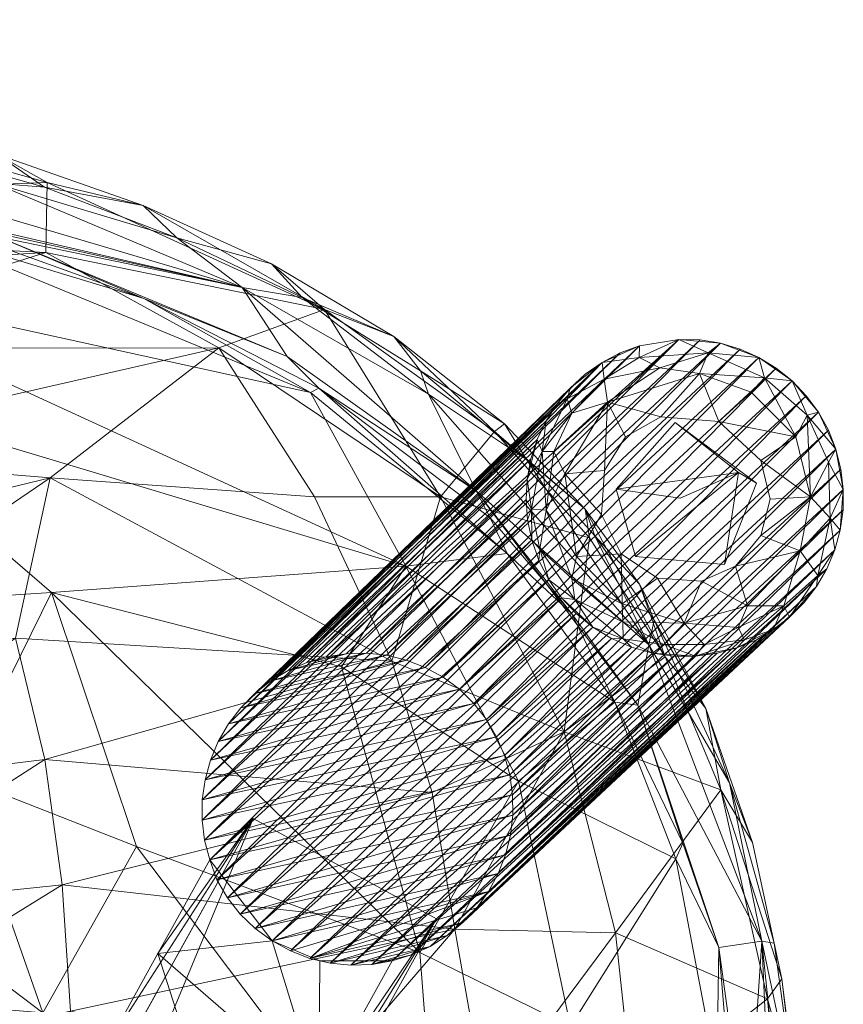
# Model space of a CAD drawing. Header units: inches. Extents: x -435 to -105, y -58 to 70.
# Tile 109 of 256: x -134.51 to -130.63, y -42.55 to -37.91. Entities that reach past the tile are written whole.
import ezdxf

# ---------------------------------------------------------------- set-up
doc = ezdxf.new("R2010")
doc.units = ezdxf.units.IN
doc.header["$LTSCALE"] = 0.285583
doc.header["$MEASUREMENT"] = 0
for name, color, linetype, true_color in [('A-FURN-3-COLLECTION-ALFI-SEAT-FRAME-ALUM', 7, 'Continuous', 0xb7b7b7), ('A-FURN-3-COLLECTION-ALFI-SEAT-LEG-ALUM', 7, 'Continuous', 0xb7b7b7), ('A-FURN-3-COLLECTION-ALFI-SEAT-LEG-GLIDE', 7, 'Continuous', 0x2d2d2d), ('A-FURN-3-COLLECTION-ALFI-SEAT-SEAT', 7, 'Continuous', 0xb7b7b7)]:
    doc.layers.add(name, color=color, linetype=linetype, true_color=true_color)
doc.layers.add('CET Default', color=7, linetype='Continuous')

# ---------------------------------------------------------------- blocks, each defined once
blk = doc.blocks.new('*C2')
at = {"layer": 'A-FURN-3-COLLECTION-ALFI-SEAT-LEG-GLIDE', "linetype": 'Continuous', "lineweight": 0}
mesh = blk.add_polyface(dxfattribs=at)
corners = [(-9.7067, -6.9134, 0.2713), (-9.8707, -6.644, 0.0832), (-9.2494, -6.5515, 0.0593), (-9.5808, -6.5452, 0.3902), (-9.3183, -6.7444, 0.4997), (-9.5878, -6.2542, 0.3126), (6.6406, 7.8472, 0.0726), (6.3394, 7.5507, 0.4171), (6.294, 7.832, 0.1626), (5.9716, 7.726, 0.3465), (6.0335, 8.1287, 0.0946), (6.4625, 8.1965, 0.2207), (-9.6456, 6.2588, 0.0587), (-9.378, 6.3349, 0.5454), (-9.93, 6.5949, 0.3885), (-9.545, 6.9038, 0.2572), (-9.6298, 6.5935, 0.2043), (-9.2288, 6.5439, 0.0765), (6.019, -7.6711, 0.3201), (6.3364, -7.5798, 0.0528), (6.4141, -8.1561, 0.0422), (6.2942, -7.8805, 0.3902), (5.982, -8.0902, 0.2511), (6.3647, -8.24, 0.5397), (6.6495, -7.857, 0.321)]
mesh.append_faces([[corners[k] for k in face] for face in [(0, 1, 2, 0), (1, 3, 2, 1), (4, 0, 2, 4), (4, 2, 5, 4), (2, 3, 1, 2), (5, 2, 1, 5), (6, 7, 8, 6), (8, 7, 9, 8), (8, 9, 10, 8), (8, 10, 6, 8), (10, 11, 6, 10), (6, 11, 7, 6), (12, 13, 14, 12), (12, 14, 15, 12), (12, 15, 16, 12), (16, 15, 17, 16), (17, 15, 13, 17), (16, 17, 12, 16), (17, 13, 12, 17), (18, 19, 20, 18), (19, 21, 20, 19), (18, 20, 22, 18), (23, 22, 20, 23), (23, 20, 24, 23), (20, 21, 19, 20), (24, 20, 19, 24)]])
blk = doc.blocks.new('*C5')
at = {"layer": 'A-FURN-3-COLLECTION-ALFI-SEAT-LEG-ALUM', "linetype": 'Continuous', "lineweight": 0}
mesh = blk.add_polyface(dxfattribs=at)
corners = [(4.5908, 5.667, 17.8076), (6.1901, 7.1638, 0.3545), (4.6832, 5.6429, 17.8059), (6.2872, 7.1562, 0.3555), (4.778, 5.6312, 17.8039), (6.3827, 7.1616, 0.3547), (4.8736, 5.6319, 17.8013), (6.4782, 7.179, 0.3555), (4.9681, 5.6451, 17.7981), (6.5694, 7.2086, 0.3549), (5.0602, 5.6704, 17.794), (6.6571, 7.25, 0.3552), (5.1482, 5.7073, 17.789), (6.7382, 7.302, 0.3555), (5.2307, 5.7551, 17.7831), (6.8119, 7.364, 0.3555), (5.3064, 5.813, 17.7763), (6.8771, 7.4351, 0.3555), (5.3741, 5.88, 17.7688), (6.9323, 7.5137, 0.3552), (5.4328, 5.955, 17.7608), (4.2086, 5.9604, 17.8149), (5.7504, 7.3916, 0.3555), (4.2668, 5.8814, 17.813), (5.8254, 7.3221, 0.3555), (4.3352, 5.8109, 17.8112), (5.9092, 7.2634, 0.3555), (4.4124, 5.7504, 17.8097), (6.0003, 7.2169, 0.3544), (4.497, 5.7008, 17.8085), (6.0967, 7.1829, 0.3555), (-4.0653, -5.0982, 17.5489), (-4.0966, -5.013, 17.5326), (-4.1387, -4.9326, 17.5173), (4.1615, 6.0465, 17.8171), (4.3648, 6.9238, 17.8155), (4.1264, 6.1382, 17.8194), (5.0822, 7.0546, 17.7469), (5.2521, 6.9693, 17.7315), (5.3271, 6.9105, 17.7255), (5.3938, 6.8422, 17.721), (5.4507, 6.7655, 17.7181), (5.4968, 6.6818, 17.7169), (5.5314, 6.5927, 17.7177), (5.5538, 6.4999, 17.7202), (5.5637, 6.4049, 17.7244), (5.4816, 6.0367, 17.7526), (5.5612, 6.3096, 17.73), (5.5197, 6.124, 17.7445), (5.5464, 6.2154, 17.7369)]
mesh.append_faces([[corners[k] for k in face] for face in [(0, 1, 2, 0), (2, 3, 4, 2), (4, 5, 6, 4), (6, 7, 8, 6), (8, 9, 10, 8), (10, 11, 12, 10), (12, 13, 14, 12), (14, 15, 16, 14), (16, 17, 18, 16), (18, 19, 20, 18), (21, 22, 23, 21), (23, 24, 25, 23), (25, 26, 27, 25), (27, 28, 29, 27), (29, 30, 0, 29), (31, 32, 33, 31), (34, 35, 36, 34), (0, 2, 37, 0), (4, 6, 38, 4), (39, 6, 8, 39), (8, 10, 40, 8), (8, 40, 39, 8), (41, 10, 12, 41), (12, 14, 42, 12), (12, 42, 41, 12), (43, 14, 16, 43), (16, 18, 44, 16), (16, 44, 43, 16), (18, 20, 45, 18), (18, 45, 44, 18), (20, 46, 47, 20), (20, 47, 45, 20), (46, 48, 49, 46), (46, 49, 47, 46)]])
mesh = blk.add_polyface(dxfattribs=at)
corners = [(4.1147, -6.5257, 17.829), (5.5889, -8.1475, 0.3555), (4.1432, -6.6169, 17.8288), (5.6268, -8.2402, 0.3555), (4.1833, -6.7036, 17.8274), (5.6747, -8.3194, 0.3553), (4.2343, -6.7844, 17.8248), (5.7337, -8.396, 0.3552), (4.2951, -6.858, 17.8208), (4.2668, -5.8807, 17.813), (5.6859, -7.4702, 0.3543), (4.2086, -5.9597, 17.8149), (5.6323, -7.5573, 0.3555), (4.1615, -6.0459, 17.8171), (5.5913, -7.651, 0.3555), (4.1264, -6.1375, 17.8194), (5.5636, -7.7502, 0.3548), (4.1039, -6.2331, 17.8218), (5.5495, -7.8508, 0.3555), (4.0944, -6.3308, 17.8242), (5.5495, -7.9535, 0.355), (4.098, -6.429, 17.8266), (5.5632, -8.0544, 0.3555), (4.3648, -6.9231, 17.8155), (4.4421, -6.9789, 17.8089), (4.5258, -7.0244, 17.8014), (4.6145, -7.059, 17.7929), (4.3352, -5.8103, 17.8112), (4.7068, -7.0821, 17.7839), (4.4124, -5.7497, 17.8097), (4.8012, -7.0932, 17.7746), (4.497, -5.7001, 17.8085), (4.5908, -5.6663, 17.8076), (4.8963, -7.0923, 17.7651), (-4.0409, -5.3679, 17.6004), (-4.0372, -5.2772, 17.5831), (-4.252, -4.7913, 17.4903), (-4.0454, -5.1868, 17.5658), (-4.1908, -4.8583, 17.5031), (-4.0653, -5.0982, 17.5489), (-4.1387, -4.9326, 17.5173)]
mesh.append_faces([[corners[k] for k in face] for face in [(0, 1, 2, 0), (2, 3, 4, 2), (4, 5, 6, 4), (6, 7, 8, 6), (9, 10, 11, 9), (11, 12, 13, 11), (13, 14, 15, 13), (15, 16, 17, 15), (17, 18, 19, 17), (19, 20, 21, 19), (21, 22, 0, 21), (21, 0, 2, 21), (21, 2, 4, 21), (19, 21, 4, 19), (19, 4, 6, 19), (17, 19, 6, 17), (17, 6, 8, 17), (15, 17, 8, 15), (15, 8, 23, 15), (15, 23, 24, 15), (15, 24, 13, 15), (11, 13, 24, 11), (11, 24, 25, 11), (9, 11, 25, 9), (9, 25, 26, 9), (27, 9, 26, 27), (27, 26, 28, 27), (29, 27, 28, 29), (29, 28, 30, 29), (31, 29, 30, 31), (32, 31, 33, 32)]])
mesh.append_faces([[corners[k] for k in face] for face in [(34, 35, 36, 34), (35, 37, 38, 35)]], dxfattribs={"vtx1": -1, "vtx2": -1})
mesh.append_faces([[corners[k] for k in face] for face in [(37, 39, 40, 37)]], dxfattribs={"vtx2": -1})
mesh = blk.add_polyface(dxfattribs=at)
corners = [(4.1147, -6.5257, 17.829), (5.5632, -8.0544, 0.3555), (5.5889, -8.1475, 0.3555), (4.1432, -6.6169, 17.8288), (5.6268, -8.2402, 0.3555), (4.1833, -6.7036, 17.8274), (5.6747, -8.3194, 0.3553), (4.2343, -6.7844, 17.8248), (5.7337, -8.396, 0.3552), (4.2951, -6.858, 17.8208), (5.8016, -8.464, 0.3555), (4.3648, -6.9231, 17.8155), (5.878, -8.5228, 0.3555), (4.4421, -6.9789, 17.8089), (5.9613, -8.5713, 0.3555), (4.5258, -7.0244, 17.8014), (6.0501, -8.6087, 0.3554), (4.6145, -7.059, 17.7929), (6.1432, -8.6343, 0.3553), (4.7068, -7.0821, 17.7839), (6.2385, -8.6478, 0.3555), (4.8012, -7.0932, 17.7746), (4.778, -5.6305, 17.8039), (6.1911, -7.1628, 0.3555), (4.6832, -5.6422, 17.8059), (6.0967, -7.1823, 0.3555), (4.5908, -5.6663, 17.8076), (6.0002, -7.2161, 0.3555), (4.497, -5.7001, 17.8085), (5.9094, -7.2629, 0.3543), (4.4124, -5.7497, 17.8097), (5.8249, -7.3221, 0.3546), (4.3352, -5.8103, 17.8112), (5.7504, -7.3909, 0.3555), (4.2668, -5.8807, 17.813), (5.6859, -7.4702, 0.3543), (4.2086, -5.9597, 17.8149), (5.6323, -7.5573, 0.3555), (4.1615, -6.0459, 17.8171), (5.5913, -7.651, 0.3555), (4.1264, -6.1375, 17.8194), (5.5636, -7.7502, 0.3548), (4.1039, -6.2331, 17.8218), (5.5495, -7.8508, 0.3555), (4.0944, -6.3308, 17.8242), (5.5495, -7.9535, 0.355), (4.098, -6.429, 17.8266), (4.8963, -7.0923, 17.7651), (4.9905, -7.0791, 17.7558), (5.0822, -7.0539, 17.7469), (5.1699, -7.0169, 17.7387), (4.8736, -5.6312, 17.8013), (4.9681, -5.6444, 17.7981), (5.2521, -6.9686, 17.7315)]
mesh.append_faces([[corners[k] for k in face] for face in [(0, 1, 2, 0), (3, 2, 4, 3), (5, 4, 6, 5), (7, 6, 8, 7), (9, 8, 10, 9), (9, 10, 11, 9), (11, 10, 12, 11), (11, 12, 13, 11), (13, 14, 15, 13), (15, 16, 17, 15), (17, 18, 19, 17), (19, 20, 21, 19), (22, 23, 24, 22), (24, 25, 26, 24), (26, 27, 28, 26), (28, 29, 30, 28), (30, 31, 32, 30), (32, 31, 33, 32), (32, 33, 34, 32), (34, 33, 35, 34), (36, 35, 37, 36), (38, 37, 39, 38), (40, 39, 41, 40), (42, 41, 43, 42), (44, 43, 45, 44), (46, 45, 1, 46), (28, 21, 47, 28), (26, 47, 48, 26), (48, 49, 24, 48), (48, 24, 26, 48), (22, 24, 49, 22), (22, 49, 50, 22), (50, 51, 22, 50), (52, 51, 53, 52)]])
mesh = blk.add_polyface(dxfattribs=at)
corners = [(5.1699, -7.0169, 17.7387), (6.6981, -8.5317, 0.3554), (5.2521, -6.9686, 17.7315), (6.7756, -8.4747, 0.3555), (5.3271, -6.9098, 17.7255), (6.8453, -8.4079, 0.3554), (5.3938, -6.8415, 17.721), (5.3741, -5.8794, 17.7688), (6.8119, -7.3634, 0.3555), (5.3064, -5.8124, 17.7763), (6.7382, -7.3013, 0.3555), (5.2307, -5.7545, 17.7831), (6.6571, -7.2493, 0.3552), (5.1482, -5.7066, 17.789), (6.5695, -7.208, 0.3551), (5.0602, -5.6697, 17.794), (6.4782, -7.1784, 0.3555), (4.9681, -5.6444, 17.7981), (6.3835, -7.1609, 0.355), (4.8736, -5.6312, 17.8013), (6.2872, -7.1556, 0.3555), (4.778, -5.6305, 17.8039), (6.1911, -7.1628, 0.3555), (4.6832, -5.6422, 17.8059), (6.0967, -7.1823, 0.3555), (4.5908, -5.6663, 17.8076), (6.0002, -7.2161, 0.3555), (4.497, -5.7001, 17.8085), (5.9094, -7.2629, 0.3543), (4.4124, -5.7497, 17.8097), (5.8249, -7.3221, 0.3546), (5.4507, -6.7648, 17.7181), (5.4968, -6.6811, 17.7169), (5.5314, -6.5921, 17.7177), (5.5538, -6.4992, 17.7202), (5.5637, -6.4043, 17.7244), (5.4329, -5.9543, 17.7608), (5.5612, -6.3089, 17.73), (5.4816, -6.0361, 17.7526), (5.5464, -6.2148, 17.7369), (5.5197, -6.1233, 17.7445)]
mesh.append_faces([[corners[k] for k in face] for face in [(0, 1, 2, 0), (2, 3, 4, 2), (4, 5, 6, 4), (7, 8, 9, 7), (9, 10, 11, 9), (11, 12, 13, 11), (13, 14, 15, 13), (15, 16, 17, 15), (17, 16, 18, 17), (17, 18, 19, 17), (19, 18, 20, 19), (19, 20, 21, 19), (21, 20, 22, 21), (23, 22, 24, 23), (25, 24, 26, 25), (27, 26, 28, 27), (29, 28, 30, 29), (0, 2, 19, 0), (17, 2, 4, 17), (4, 6, 15, 4), (4, 15, 17, 4), (13, 15, 6, 13), (13, 6, 31, 13), (31, 32, 11, 31), (31, 11, 13, 31), (9, 11, 32, 9), (9, 32, 33, 9), (33, 34, 7, 33), (33, 7, 9, 33), (34, 35, 36, 34), (34, 36, 7, 34), (35, 37, 38, 35), (35, 38, 36, 35), (37, 39, 40, 37), (37, 40, 38, 37)]])
mesh = blk.add_polyface(dxfattribs=at)
corners = [(5.3938, -6.8415, 17.721), (6.9057, -8.3329, 0.3555), (5.4507, -6.7648, 17.7181), (6.9561, -8.2506, 0.3554), (5.4968, -6.6811, 17.7169), (6.9953, -8.1627, 0.3555), (5.5314, -6.5921, 17.7177), (7.023, -8.0702, 0.3553), (5.5538, -6.4992, 17.7202), (7.0385, -7.9752, 0.3555), (5.5637, -6.4043, 17.7244), (7.041, -7.8746, 0.3554), (5.5612, -6.3089, 17.73), (5.5464, -6.2148, 17.7369), (7.0107, -7.6889, 0.3553), (5.5197, -6.1233, 17.7445), (6.9773, -7.5986, 0.3555), (5.4816, -6.0361, 17.7526), (6.9323, -7.5131, 0.3553), (5.4329, -5.9543, 17.7608), (6.8771, -7.4344, 0.3555), (5.3741, -5.8794, 17.7688), (6.8119, -7.3634, 0.3555), (5.3064, -5.8124, 17.7763), (6.7382, -7.3013, 0.3555), (5.2307, -5.7545, 17.7831), (6.6571, -7.2493, 0.3552), (5.1482, -5.7066, 17.789), (6.5695, -7.208, 0.3551), (5.0602, -5.6697, 17.794), (6.4782, -7.1784, 0.3555), (6.5126, -7.2861, 0.2005), (6.2366, -7.2504, 0.2043), (6.5128, -7.231, 0.2573), (6.2411, -7.1805, 0.2823), (6.0529, -7.2202, 0.2823), (6.3835, -7.1609, 0.355), (6.2872, -7.1556, 0.3555), (6.1911, -7.1628, 0.3555), (6.0967, -7.1823, 0.3555), (6.0002, -7.2161, 0.3555), (5.9094, -7.2629, 0.3543)]
mesh.append_faces([[corners[k] for k in face] for face in [(0, 1, 2, 0), (2, 3, 4, 2), (4, 5, 6, 4), (6, 7, 8, 6), (8, 7, 9, 8), (8, 9, 10, 8), (10, 9, 11, 10), (10, 11, 12, 10), (12, 11, 13, 12), (13, 11, 14, 13), (13, 14, 15, 13), (15, 14, 16, 15), (15, 16, 17, 15), (17, 16, 18, 17), (17, 18, 19, 17), (19, 18, 20, 19), (19, 20, 21, 19), (21, 20, 22, 21), (23, 22, 24, 23), (25, 24, 26, 25), (27, 26, 28, 27), (29, 28, 30, 29), (31, 32, 33, 31), (32, 34, 33, 32), (32, 35, 34, 32), (33, 28, 26, 33), (33, 36, 28, 33), (33, 34, 36, 33), (28, 36, 30, 28), (36, 34, 37, 36), (34, 38, 37, 34), (34, 35, 39, 34), (34, 39, 38, 34), (35, 40, 39, 35), (35, 41, 40, 35)]])
mesh = blk.add_polyface(dxfattribs=at)
corners = [(5.4507, -6.7648, 17.7181), (6.9057, -8.3329, 0.3555), (6.9561, -8.2506, 0.3554), (5.4968, -6.6811, 17.7169), (6.9953, -8.1627, 0.3555), (5.5314, -6.5921, 17.7177), (7.023, -8.0702, 0.3553), (6.745, -7.5392, 0.1675), (6.6932, -7.3702, 0.2091), (6.8543, -7.5224, 0.2223), (6.4076, -7.3384, 0.1677), (6.5126, -7.2861, 0.2005), (6.2366, -7.2504, 0.2043), (6.0193, -7.3934, 0.1675), (5.9149, -7.3704, 0.2044), (5.7965, -7.6082, 0.1675), (5.7115, -7.6114, 0.2019), (6.7615, -7.3489, 0.2823), (6.5128, -7.231, 0.2573), (6.0529, -7.2202, 0.2823), (5.8158, -7.3851, 0.2573), (6.9556, -7.6872, 0.2392), (6.9323, -7.5131, 0.3553), (6.6571, -7.2493, 0.3552), (5.9094, -7.2629, 0.3543), (5.8249, -7.3221, 0.3546), (5.6859, -7.4702, 0.3543), (6.8119, -7.3634, 0.3555), (6.8771, -7.4344, 0.3555), (6.7382, -7.3013, 0.3555), (5.7504, -7.3909, 0.3555), (6.5831, -7.6234, 0.1518), (6.4233, -7.5248, 0.1518), (6.2171, -7.5112, 0.1518), (6.0318, -7.6025, 0.1518)]
mesh.append_faces([[corners[k] for k in face] for face in [(0, 1, 2, 0), (3, 2, 4, 3), (5, 4, 6, 5), (7, 8, 9, 7), (7, 10, 11, 7), (7, 11, 8, 7), (10, 12, 11, 10), (10, 13, 12, 10), (13, 14, 12, 13), (13, 15, 14, 13), (15, 16, 14, 15), (9, 8, 17, 9), (8, 18, 17, 8), (8, 11, 18, 8), (12, 14, 19, 12), (14, 20, 19, 14), (14, 16, 20, 14), (21, 9, 22, 21), (9, 17, 22, 9), (17, 18, 23, 17), (19, 20, 24, 19), (20, 25, 24, 20), (20, 26, 25, 20), (22, 17, 27, 22), (22, 27, 28, 22), (17, 29, 27, 17), (17, 23, 29, 17), (25, 26, 30, 25), (7, 31, 32, 7), (7, 32, 10, 7), (10, 32, 33, 10), (10, 33, 13, 10), (13, 33, 34, 13), (13, 34, 15, 13)]])
mesh = blk.add_polyface(dxfattribs=at)
corners = [(5.0822, -7.0539, 17.7469), (6.5241, -8.6138, 0.3554), (6.6137, -8.5785, 0.3555), (5.1699, -7.0169, 17.7387), (6.6981, -8.5317, 0.3554), (5.2521, -6.9686, 17.7315), (6.7756, -8.4747, 0.3555), (5.3271, -6.9098, 17.7255), (6.8453, -8.4079, 0.3554), (5.3938, -6.8415, 17.721), (6.9057, -8.3329, 0.3555), (5.7965, -7.6082, 0.1675), (5.7053, -7.8991, 0.1689), (5.7115, -7.6114, 0.2019), (5.7872, -8.1973, 0.1709), (6.0453, -8.4452, 0.1735), (5.7859, -8.3686, 0.2362), (6.2992, -8.4949, 0.1706), (6.1995, -8.5873, 0.2394), (6.463, -8.5791, 0.2394), (6.6845, -8.4783, 0.2392), (5.9301, -8.5284, 0.2823), (5.7337, -8.396, 0.3552), (6.0501, -8.6087, 0.3554), (6.1432, -8.6343, 0.3553), (6.335, -8.6488, 0.3553), (5.878, -8.5228, 0.3555), (5.8016, -8.464, 0.3555), (5.9613, -8.5713, 0.3555), (6.2385, -8.6478, 0.3555), (6.4306, -8.6375, 0.3555), (5.9033, -7.9805, 0.1518), (5.9727, -8.1421, 0.1518), (6.1182, -8.2607, 0.1518), (6.2886, -8.304, 0.1518), (6.4713, -8.2608, 0.1518), (6.583, -8.4255, 0.1748), (6.0318, -7.6025, 0.1518), (5.9169, -7.7743, 0.1518)]
mesh.append_faces([[corners[k] for k in face] for face in [(0, 1, 2, 0), (3, 2, 4, 3), (5, 4, 6, 5), (7, 6, 8, 7), (9, 8, 10, 9), (11, 12, 13, 11), (14, 15, 16, 14), (15, 17, 18, 15), (17, 19, 18, 17), (17, 20, 19, 17), (16, 15, 21, 16), (15, 18, 21, 15), (16, 21, 22, 16), (21, 18, 23, 21), (18, 24, 23, 18), (18, 25, 24, 18), (18, 19, 25, 18), (22, 21, 26, 22), (22, 26, 27, 22), (21, 28, 26, 21), (21, 23, 28, 21), (24, 25, 29, 24), (25, 1, 30, 25), (12, 31, 14, 12), (14, 31, 32, 14), (14, 32, 15, 14), (15, 32, 33, 15), (15, 33, 17, 15), (17, 33, 34, 17), (17, 34, 35, 17), (17, 35, 36, 17), (11, 37, 38, 11), (11, 38, 12, 11), (12, 38, 31, 12)]])
mesh = blk.add_polyface(dxfattribs=at)
corners = [(4.4421, -6.9789, 17.8089), (5.878, -8.5228, 0.3555), (5.9613, -8.5713, 0.3555), (4.5258, -7.0244, 17.8014), (6.0501, -8.6087, 0.3554), (4.6145, -7.059, 17.7929), (6.1432, -8.6343, 0.3553), (4.7068, -7.0821, 17.7839), (6.2385, -8.6478, 0.3555), (4.8012, -7.0932, 17.7746), (6.335, -8.6488, 0.3553), (4.8963, -7.0923, 17.7651), (6.4306, -8.6375, 0.3555), (4.9905, -7.0791, 17.7558), (6.5241, -8.6138, 0.3554), (5.0822, -7.0539, 17.7469), (6.6137, -8.5785, 0.3555), (5.1699, -7.0169, 17.7387), (5.7872, -8.1973, 0.1709), (5.6843, -8.1536, 0.2042), (5.7053, -7.8991, 0.1689), (5.604, -7.9932, 0.2393), (5.7859, -8.3686, 0.2362), (5.7115, -7.6114, 0.2019), (5.6049, -7.8045, 0.2395), (5.6271, -8.1832, 0.2823), (5.6314, -7.6126, 0.2823), (5.8158, -7.3851, 0.2573), (5.5495, -7.9535, 0.355), (5.6747, -8.3194, 0.3553), (5.7337, -8.396, 0.3552), (5.6859, -7.4702, 0.3543), (5.5636, -7.7502, 0.3548), (5.5889, -8.1475, 0.3555), (5.5632, -8.0544, 0.3555), (5.6323, -7.5573, 0.3555), (5.5913, -7.651, 0.3555), (5.5495, -7.8508, 0.3555)]
mesh.append_faces([[corners[k] for k in face] for face in [(0, 1, 2, 0), (3, 2, 4, 3), (5, 4, 6, 5), (7, 6, 8, 7), (9, 8, 10, 9), (9, 10, 11, 9), (11, 10, 12, 11), (11, 12, 13, 11), (13, 12, 14, 13), (13, 14, 15, 13), (15, 16, 17, 15), (18, 19, 20, 18), (20, 19, 21, 20), (19, 18, 22, 19), (23, 20, 24, 23), (20, 21, 24, 20), (21, 19, 25, 21), (19, 22, 25, 19), (23, 26, 27, 23), (23, 24, 26, 23), (21, 25, 28, 21), (25, 22, 29, 25), (22, 30, 29, 22), (27, 26, 31, 27), (26, 24, 32, 26), (24, 21, 28, 24), (24, 28, 32, 24), (28, 25, 33, 28), (28, 33, 34, 28), (25, 29, 33, 25), (31, 26, 35, 31), (26, 36, 35, 26), (26, 32, 36, 26), (32, 28, 37, 32)]])
mesh = blk.add_polyface(dxfattribs=at)
corners = [(6.8803, -7.9713, 0.171), (6.745, -7.5392, 0.1675), (6.9067, -7.7856, 0.1823), (6.7924, -8.2146, 0.1679), (6.8598, -8.2786, 0.2243), (6.583, -8.4255, 0.1748), (6.8543, -7.5224, 0.2223), (6.2992, -8.4949, 0.1706), (6.6845, -8.4783, 0.2392), (6.9772, -8.0129, 0.2394), (6.9556, -7.6872, 0.2392), (6.463, -8.5791, 0.2394), (6.5241, -8.6138, 0.3554), (6.335, -8.6488, 0.3553), (6.6981, -8.5317, 0.3554), (6.8453, -8.4079, 0.3554), (6.9561, -8.2506, 0.3554), (7.023, -8.0702, 0.3553), (7.041, -7.8746, 0.3554), (7.0107, -7.6889, 0.3553), (6.9323, -7.5131, 0.3553), (6.6137, -8.5785, 0.3555), (6.7756, -8.4747, 0.3555), (6.9057, -8.3329, 0.3555), (6.9953, -8.1627, 0.3555), (7.0385, -7.9752, 0.3555), (6.9773, -7.5986, 0.3555), (6.4713, -8.2608, 0.1518), (6.6551, -8.0634, 0.1518), (6.6763, -7.7903, 0.1518), (6.5831, -7.6234, 0.1518)]
mesh.append_faces([[corners[k] for k in face] for face in [(0, 1, 2, 0), (3, 4, 5, 3), (3, 0, 4, 3), (2, 1, 6, 2), (7, 5, 8, 7), (5, 4, 8, 5), (4, 0, 9, 4), (0, 2, 9, 0), (2, 10, 9, 2), (2, 6, 10, 2), (11, 12, 13, 11), (11, 8, 12, 11), (8, 14, 12, 8), (8, 4, 15, 8), (8, 15, 14, 8), (4, 16, 15, 4), (4, 9, 16, 4), (9, 17, 16, 9), (9, 18, 17, 9), (9, 10, 18, 9), (10, 19, 18, 10), (10, 20, 19, 10), (12, 14, 21, 12), (14, 15, 22, 14), (15, 16, 23, 15), (16, 17, 24, 16), (17, 18, 25, 17), (19, 20, 26, 19), (5, 27, 28, 5), (5, 28, 3, 5), (3, 28, 0, 3), (0, 28, 29, 0), (0, 29, 1, 0), (1, 29, 30, 1)]])
blk = doc.blocks.new('*C13')
at = {"layer": 'A-FURN-3-COLLECTION-ALFI-SEAT-SEAT', "linetype": 'Continuous', "lineweight": 0}
mesh = blk.add_polyface(dxfattribs=at)
corners = [(8.3949, -0.8111, 16.8767), (7.2855, -5.8196, 17.1682), (8.0177, -2.6458, 16.9759), (7.7488, -3.6836, 17.2484), (7.5068, -4.5964, 17.3034), (7.5637, -4.2692, 17.3323), (8.1158, -1.1982, 17.2033), (7.996, -2.3727, 17.2157), (7.9657, -2.3735, 17.2518), (7.9448, -2.8622, 17.0211), (7.5225, -4.6747, 17.1173), (8.1519, -3.5887, 17.4443), (8.3578, -2.5864, 17.3858), (8.0278, -1.4916, 17.5842), (8.4876, -1.5162, 17.3581), (7.6366, -1.2741, 17.7371), (7.7802, -4.9005, 17.5325), (7.45, -4.8942, 17.6399), (7.3187, -2.6937, 17.7574), (6.9988, -3.4668, 17.7857), (6.9048, -1.0494, 17.9246), (6.5607, -1.6247, 17.9401), (6.5034, -3.5283, 17.8569), (6.2118, -1.1464, 17.9909), (5.9145, -2.9528, 17.9234), (6.3898, -4.9159, 17.8475), (5.4622, -3.5527, 17.9247), (5.2692, -2.1922, 17.949), (5.8344, -0.6526, 18.0172), (5.3539, -0.6986, 17.9989), (7.9139, -4.6622, 17.4262), (8.1852, -3.6335, 17.3404), (7.7766, -4.6512, 17.06), (8.2373, -2.5972, 16.9303), (7.9988, -4.035, 17.0625), (8.2836, -2.6777, 16.9824), (8.4116, -2.4975, 17.284), (8.4139, -1.7552, 16.9448), (8.5464, -1.38, 17.2567), (5.7843, -3.9249, 17.5999), (6.3486, -2.8154, 17.5951), (6.8105, -3.8063, 17.5092), (5.6966, -2.743, 17.6239), (6.1652, -0.5568, 17.703), (6.7501, -2.3173, 17.5766), (6.569, -0.5419, 17.6752), (7.0007, -0.5114, 17.6115), (7.348, -3.5973, 17.4139), (7.3392, -0.8481, 17.5218), (7.6551, -1.5595, 17.4007)]
mesh.append_faces([[corners[k] for k in face] for face in [(0, 1, 2, 0), (3, 4, 5, 3), (6, 7, 8, 6), (3, 5, 7, 3), (7, 5, 8, 7), (6, 2, 7, 6), (7, 2, 9, 7), (7, 9, 3, 7), (3, 10, 4, 3), (3, 9, 10, 3), (10, 9, 2, 10), (11, 12, 13, 11), (12, 14, 13, 12), (11, 15, 16, 11), (11, 13, 15, 11), (16, 15, 17, 16), (17, 15, 18, 17), (17, 18, 19, 17), (18, 20, 19, 18), (19, 20, 21, 19), (19, 21, 22, 19), (21, 23, 22, 21), (22, 24, 25, 22), (22, 23, 24, 22), (25, 24, 26, 25), (24, 27, 26, 24), (24, 28, 29, 24), (30, 31, 11, 30), (32, 33, 34, 32), (31, 34, 35, 31), (34, 33, 35, 34), (11, 36, 12, 11), (11, 31, 36, 11), (31, 35, 36, 31), (33, 1, 0, 33), (36, 35, 37, 36), (36, 37, 38, 36), (35, 33, 37, 35), (39, 40, 41, 39), (39, 42, 40, 39), (42, 43, 40, 42), (41, 40, 44, 41), (40, 45, 44, 40), (44, 46, 41, 44), (41, 46, 47, 41), (47, 46, 48, 47), (47, 49, 5, 47), (47, 48, 49, 47), (5, 49, 8, 5)]])
mesh.append_faces([[corners[k] for k in face] for face in [(12, 36, 38, 12)]], dxfattribs={"vtx2": -1})
mesh = blk.add_polyface(dxfattribs=at)
corners = [(7.2855, -5.8196, 17.1682), (7.5225, -4.6747, 17.1173), (8.0177, -2.6458, 16.9759), (6.9605, -6.0301, 17.249), (6.783, -6.6963, 17.2796), (6.3283, -6.9211, 17.363), (7.5068, -4.5964, 17.3034), (7.2338, -5.3555, 17.356), (7.5637, -4.2692, 17.3323), (6.812, -6.1802, 17.4253), (6.7909, -6.1414, 17.4665), (7.7802, -4.9005, 17.5325), (7.45, -4.8942, 17.6399), (7.1814, -6.2063, 17.6607), (7.0021, -5.7096, 17.7327), (6.9988, -3.4668, 17.7857), (6.5034, -3.5283, 17.8569), (6.2997, -6.7524, 17.8524), (6.3006, -6.1602, 17.8682), (6.3898, -4.9159, 17.8475), (5.5254, -6.5234, 17.9834), (5.6349, -4.7521, 17.9233), (5.4622, -3.5527, 17.9247), (5.0638, -4.8907, 17.9602), (4.907, -6.714, 18.0528), (4.9174, -3.6919, 17.9324), (7.0549, -6.5334, 17.6065), (7.3969, -5.9566, 17.5348), (7.2382, -6.1012, 17.2498), (7.6719, -5.3532, 17.4728), (7.52, -5.512, 17.1838), (7.9139, -4.6622, 17.4262), (7.7579, -4.8878, 17.1318), (7.7766, -4.6512, 17.06), (8.1519, -3.5887, 17.4443), (7.9988, -4.035, 17.0625), (8.1852, -3.6335, 17.3404), (8.2373, -2.5972, 16.9303), (4.6542, -5.3217, 17.6826), (4.9789, -4.4923, 17.6337), (5.8494, -4.9208, 17.6023), (5.7843, -3.9249, 17.5999), (5.4994, -6.2859, 17.6734), (5.9736, -6.5897, 17.6125), (6.8105, -3.8063, 17.5092), (7.348, -3.5973, 17.4139)]
mesh.append_faces([[corners[k] for k in face] for face in [(0, 1, 2, 0), (0, 3, 1, 0), (0, 4, 5, 0), (0, 5, 3, 0), (6, 7, 8, 6), (7, 9, 10, 7), (7, 10, 8, 7), (6, 1, 7, 6), (7, 3, 9, 7), (9, 3, 5, 9), (3, 7, 1, 3), (11, 12, 13, 11), (13, 12, 14, 13), (12, 15, 14, 12), (14, 15, 16, 14), (13, 14, 17, 13), (14, 18, 17, 14), (14, 19, 18, 14), (14, 16, 19, 14), (18, 19, 20, 18), (19, 21, 20, 19), (19, 22, 21, 19), (20, 23, 24, 20), (13, 26, 27, 13), (26, 28, 27, 26), (13, 27, 29, 13), (13, 29, 11, 13), (27, 28, 30, 27), (27, 30, 29, 27), (28, 0, 30, 28), (11, 29, 31, 11), (29, 30, 32, 29), (29, 32, 31, 29), (30, 0, 33, 30), (30, 33, 32, 30), (11, 31, 34, 11), (31, 32, 35, 31), (31, 35, 36, 31), (32, 33, 35, 32), (33, 0, 37, 33), (38, 39, 40, 38), (40, 39, 41, 40), (42, 40, 43, 42), (43, 40, 44, 43), (40, 41, 44, 40), (10, 43, 45, 10), (43, 44, 45, 43), (10, 45, 8, 10)]])
mesh.append_faces([[corners[k] for k in face] for face in [(20, 21, 23, 20)]], dxfattribs={"vtx1": -1})
mesh.append_faces([[corners[k] for k in face] for face in [(21, 25, 23, 21)]], dxfattribs={"vtx2": -1})
mesh = blk.add_polyface(dxfattribs=at)
corners = [(2.9411, -4.4828, 17.6079), (3.1394, -4.594, 17.6472), (2.7329, -4.4529, 17.5976), (2.3749, -4.082, 17.5311), (2.4352, -4.0768, 17.5179), (4.907, -6.714, 18.0528), (5.0638, -4.8907, 17.9602), (4.4737, -4.9712, 17.9845), (4.2647, -6.8206, 18.1045), (4.9174, -3.6919, 17.9324), (4.3497, -3.7813, 17.931), (5.1934, -7.3355, 18.0094), (4.2469, -7.5757, 18.0982), (3.8784, -5.0104, 17.9944), (3.6111, -6.2579, 18.0981), (3.548, -3.4761, 17.8897), (3.4281, -6.9672, 18.1437), (3.4426, -7.6624, 18.135), (2.9941, -5.1265, 17.9908), (2.8933, -3.971, 17.8851), (2.1721, -7.0168, 18.14), (2.4323, -7.7138, 18.1439), (2.448, -6.3106, 18.0952), (2.0712, -5.2025, 17.9505), (1.9656, -4.2171, 17.8329), (1.4058, -6.3234, 18.0503), (0.5547, -5.0523, 17.8063), (2.512, -7.4508, 17.8356), (1.3309, -6.7906, 17.7824), (2.7388, -6.7655, 17.8195), (2.6048, -5.0283, 17.6479), (2.5498, -6.0205, 17.7523), (1.3503, -5.5553, 17.6249), (1.9154, -4.7575, 17.5685), (1.9549, -3.8256, 17.4796), (2.8953, -3.6727, 17.5467), (3.8704, -4.8814, 17.6667), (3.8064, -7.3647, 17.8154), (4.1551, -6.6547, 17.7874), (4.6542, -5.3217, 17.6826), (3.9747, -3.6708, 17.5991), (4.9617, -7.1192, 17.7334), (4.9789, -4.4923, 17.6337), (4.877, -3.5525, 17.6152), (5.4994, -6.2859, 17.6734), (5.8494, -4.9208, 17.6023)]
mesh.append_faces([[corners[k] for k in face] for face in [(0, 1, 2, 0), (2, 3, 4, 2), (5, 7, 8, 5), (6, 9, 10, 6), (11, 5, 8, 11), (11, 8, 12, 11), (8, 7, 13, 8), (8, 13, 14, 8), (7, 10, 15, 7), (7, 15, 13, 7), (12, 8, 16, 12), (12, 16, 17, 12), (8, 14, 16, 8), (14, 13, 18, 14), (13, 15, 19, 13), (13, 19, 18, 13), (17, 16, 20, 17), (17, 20, 21, 17), (14, 18, 22, 14), (22, 18, 23, 22), (18, 19, 24, 18), (18, 24, 23, 18), (20, 22, 25, 20), (22, 23, 25, 22), (23, 24, 26, 23), (27, 28, 29, 27), (28, 30, 31, 28), (28, 31, 29, 28), (32, 33, 30, 32), (33, 34, 35, 33), (33, 35, 30, 33), (29, 31, 36, 29), (31, 30, 36, 31), (27, 29, 37, 27), (37, 29, 38, 37), (29, 36, 39, 29), (29, 39, 38, 29), (30, 35, 40, 30), (30, 40, 36, 30), (37, 38, 41, 37), (39, 36, 42, 39), (36, 40, 43, 36), (36, 43, 42, 36), (41, 38, 44, 41), (38, 39, 45, 38), (38, 45, 44, 38)]])
mesh.append_faces([[corners[k] for k in face] for face in [(16, 22, 20, 16)]], dxfattribs={"vtx0": -1, "vtx3": -1})
mesh.append_faces([[corners[k] for k in face] for face in [(5, 6, 7, 5)]], dxfattribs={"vtx1": -1})
mesh.append_faces([[corners[k] for k in face] for face in [(6, 10, 7, 6), (16, 14, 22, 16)]], dxfattribs={"vtx2": -1})
mesh = blk.add_polyface(dxfattribs=at)
corners = [(6.783, -6.6963, 17.2796), (5.6035, -7.7341, 17.4706), (6.3283, -6.9211, 17.363), (5.3184, -7.6811, 17.5166), (4.207, -8.2657, 17.6143), (6.812, -6.1802, 17.4253), (6.2014, -6.9862, 17.4857), (6.0327, -7.0662, 17.58), (6.7909, -6.1414, 17.4665), (5.7484, -7.371, 17.5365), (5.3333, -7.5736, 17.6603), (4.6694, -7.8937, 17.6552), (4.595, -7.8597, 17.7329), (7.1814, -6.2063, 17.6607), (6.2997, -6.7524, 17.8524), (6.6076, -7.0063, 17.7654), (6.1075, -7.454, 17.8494), (5.1934, -7.3355, 18.0094), (5.546, -7.8107, 17.924), (6.3006, -6.1602, 17.8682), (5.5254, -6.5234, 17.9834), (4.9208, -8.0726, 17.9915), (4.907, -6.714, 18.0528), (4.6725, -8.2217, 17.9434), (5.3032, -8.001, 17.8817), (5.8892, -7.6894, 17.8066), (4.9531, -8.1133, 17.6128), (5.7185, -7.7591, 17.5246), (6.241, -7.4331, 17.7618), (6.1166, -7.4794, 17.458), (6.6434, -7.0534, 17.6847), (6.4761, -7.1579, 17.4063), (7.0549, -6.5334, 17.6065), (6.8927, -6.6589, 17.327), (7.2382, -6.1012, 17.2498), (7.2855, -5.8196, 17.1682), (4.9617, -7.1192, 17.7334), (5.9736, -6.5897, 17.6125), (5.4994, -6.2859, 17.6734)]
mesh.append_faces([[corners[k] for k in face] for face in [(0, 1, 2, 0), (1, 3, 2, 1), (1, 4, 3, 1), (5, 6, 7, 5), (5, 7, 8, 5), (6, 9, 7, 6), (9, 10, 7, 9), (10, 11, 12, 10), (5, 2, 6, 5), (10, 9, 3, 10), (10, 3, 11, 10), (9, 2, 3, 9), (9, 6, 2, 9), (13, 14, 15, 13), (15, 14, 16, 15), (16, 14, 17, 16), (16, 17, 18, 16), (14, 19, 20, 14), (14, 20, 17, 14), (18, 17, 21, 18), (17, 20, 22, 17), (21, 23, 24, 21), (21, 24, 18, 21), (18, 24, 25, 18), (24, 26, 27, 24), (24, 27, 25, 24), (26, 1, 27, 26), (18, 28, 16, 18), (18, 25, 28, 18), (27, 1, 29, 27), (25, 27, 29, 25), (25, 29, 28, 25), (16, 28, 15, 16), (28, 30, 15, 28), (28, 29, 31, 28), (28, 31, 30, 28), (29, 1, 31, 29), (31, 1, 0, 31), (15, 32, 13, 15), (15, 30, 32, 15), (30, 31, 33, 30), (30, 33, 32, 30), (31, 0, 33, 31), (32, 33, 34, 32), (33, 0, 34, 33), (0, 35, 34, 0), (10, 36, 37, 10), (10, 37, 7, 10), (36, 38, 37, 36), (7, 37, 8, 7)]])
mesh = blk.add_polyface(dxfattribs=at)
corners = [(4.207, -8.2657, 17.6143), (4.1775, -8.0625, 17.6226), (5.3184, -7.6811, 17.5166), (3.1944, -8.1981, 17.6524), (0.7121, -8.4243, 17.6559), (4.6694, -7.8937, 17.6552), (4.595, -7.8597, 17.7329), (3.5817, -8.0537, 17.7857), (3.4968, -8.1186, 17.734), (2.544, -8.1749, 17.7643), (2.5374, -8.1318, 17.7994), (1.6041, -8.2102, 17.7051), (0.9232, -8.1295, 17.7897), (0.4633, -8.2134, 17.656), (4.9208, -8.0726, 17.9915), (5.1934, -7.3355, 18.0094), (4.2469, -7.5757, 18.0982), (3.936, -8.2914, 18.0597), (3.4426, -7.6624, 18.135), (2.7205, -8.4027, 18.0895), (2.4323, -7.7138, 18.1439), (1.1418, -7.7179, 18.126), (1.3282, -8.4279, 18.0865), (2.1721, -7.0168, 18.14), (2.4634, -8.4871, 18.0241), (1.4593, -8.4996, 18.0219), (2.161, -8.4958, 17.7189), (3.4299, -8.4308, 17.7108), (3.4241, -8.434, 18.013), (2.279, -8.4652, 17.6682), (4.0307, -8.36, 17.9879), (4.1988, -8.3232, 17.6739), (4.6725, -8.2217, 17.9434), (4.9531, -8.1133, 17.6128), (5.3032, -8.001, 17.8817), (5.6035, -7.7341, 17.4706), (2.512, -7.4508, 17.8356), (3.8064, -7.3647, 17.8154), (4.9617, -7.1192, 17.7334), (5.3333, -7.5736, 17.6603)]
mesh.append_faces([[corners[k] for k in face] for face in [(0, 1, 2, 0), (0, 3, 1, 0), (0, 4, 3, 0), (5, 1, 6, 5), (1, 7, 6, 1), (1, 8, 7, 1), (8, 9, 10, 8), (8, 10, 7, 8), (9, 11, 12, 9), (9, 12, 10, 9), (9, 8, 3, 9), (11, 9, 3, 11), (8, 1, 3, 8), (5, 2, 1, 5), (11, 3, 13, 11), (14, 15, 16, 14), (14, 16, 17, 14), (17, 16, 18, 17), (17, 18, 19, 17), (19, 18, 20, 19), (19, 20, 21, 19), (19, 21, 22, 19), (20, 23, 21, 20), (22, 24, 19, 22), (25, 26, 24, 25), (24, 26, 27, 24), (24, 27, 28, 24), (19, 24, 28, 19), (19, 28, 17, 19), (26, 29, 27, 26), (29, 0, 27, 29), (29, 4, 0, 29), (28, 27, 30, 28), (17, 28, 30, 17), (30, 27, 31, 30), (27, 0, 31, 27), (30, 31, 32, 30), (17, 30, 14, 17), (30, 32, 14, 30), (32, 31, 33, 32), (31, 0, 33, 31), (32, 33, 34, 32), (33, 0, 35, 33), (12, 36, 10, 12), (10, 36, 7, 10), (7, 36, 37, 7), (7, 37, 6, 7), (6, 37, 38, 6), (6, 38, 39, 6)]])
blk = doc.blocks.new('*C9')
at = {"layer": 'A-FURN-3-COLLECTION-ALFI-SEAT-FRAME-ALUM', "linetype": 'Continuous', "lineweight": 0}
mesh = blk.add_polyface(dxfattribs=at)
corners = [(3.0079, -3.5991, 15.5575), (3.1004, -3.7182, 15.4001), (2.9765, -3.4643, 15.4001), (3.1709, -3.7653, 15.5575), (3.321, -3.8087, 15.4001), (3.2302, -3.9577, 17.0148), (2.9747, -3.8796, 17.0037), (2.7573, -3.3385, 16.9949), (2.8197, -3.715, 16.9969), (0.2188, -4.3785, 17.3608), (0.4099, -3.3635, 17.2685), (1.6097, -4.0233, 17.4478), (1.4777, -5.0706, 17.5528), (2.73, -4.6395, 17.6144), (2.8657, -5.8345, 17.7474), (3.7094, -5.1786, 17.7479), (2.7306, -4.5599, 17.6071), (2.981, -4.479, 17.5306), (3.271, -4.5287, 17.567), (2.7313, -4.4804, 17.5869), (2.7332, -4.411, 17.5431), (2.9379, -4.2161, 17.2623), (2.751, -3.9753, 17.1926), (3.2251, -4.2476, 17.2205), (2.9053, -4.0152, 17.0964), (3.0916, -4.096, 17.0907), (3.0001, -3.9284, 17.0163), (3.2375, -3.9876, 17.0267), (2.7766, -3.6895, 17.0066), (2.8284, -4.7862, 15.3783), (2.7573, -3.5559, 16.9942), (-1.1414, -2.5078, 17.0954), (-0.3651, -2.9364, 17.173), (0.0997, -4.3987, 15.2583), (4.3132, -6.7343, 15.4435), (-0.5075, -4.587, 17.341), (4.7858, -5.8712, 15.4643), (-3.3887, -2.4651, 15.1051), (-3.3887, -1.34, 15.1051)]
mesh.append_faces([[corners[k] for k in face] for face in [(0, 1, 2, 0), (0, 3, 1, 0), (3, 4, 1, 3), (5, 6, 7, 5), (6, 8, 7, 6), (9, 10, 11, 9), (9, 11, 12, 9), (12, 11, 13, 12), (12, 13, 14, 12), (14, 13, 15, 14), (16, 17, 18, 16), (16, 19, 20, 16), (16, 20, 17, 16), (17, 20, 21, 17), (20, 22, 21, 20), (18, 17, 21, 18), (18, 21, 23, 18), (21, 22, 24, 21), (23, 21, 25, 23), (21, 24, 25, 21), (25, 26, 27, 25), (25, 24, 26, 25), (24, 28, 26, 24), (24, 22, 28, 24), (29, 2, 1, 29), (29, 1, 4, 29), (29, 30, 7, 29), (20, 29, 19, 20), (29, 13, 16, 29)]])
mesh.append_faces([[corners[k] for k in face] for face in [(29, 10, 11, 29), (29, 31, 32, 29), (33, 14, 12, 33)]], dxfattribs={"vtx0": -1, "vtx2": -1, "vtx3": -1})
mesh.append_faces([[corners[k] for k in face] for face in [(33, 12, 9, 33), (36, 37, 38, 36)]], dxfattribs={"vtx0": -1, "vtx3": -1})
mesh.append_faces([[corners[k] for k in face] for face in [(13, 29, 11, 13)]], dxfattribs={"vtx1": -1})
mesh.append_faces([[corners[k] for k in face] for face in [(33, 34, 14, 33)]], dxfattribs={"vtx1": -1, "vtx2": -1})
mesh.append_faces([[corners[k] for k in face] for face in [(33, 9, 35, 33), (36, 34, 37, 36)]], dxfattribs={"vtx2": -1})
mesh = blk.add_polyface(dxfattribs=at)
corners = [(3.1709, -3.7653, 15.5575), (3.4277, -3.7833, 15.5575), (3.321, -3.8087, 15.4001), (3.575, -3.6848, 15.4001), (3.6072, -3.6496, 15.5575), (3.6655, -3.4643, 15.4001), (3.6737, -3.7271, 17.0342), (3.5141, -3.8873, 17.0272), (3.6391, -3.1277, 17.0342), (3.2302, -3.9577, 17.0148), (3.1394, -2.9757, 17.0139), (2.8657, -5.8345, 17.7474), (3.7094, -5.1786, 17.7479), (4.1497, -5.4217, 17.7899), (3.4922, -6.1803, 17.8101), (3.7115, -4.6089, 17.6994), (3.271, -4.5287, 17.567), (3.7119, -4.5379, 17.6818), (2.7306, -4.5599, 17.6071), (3.714, -4.4762, 17.6428), (3.483, -4.4031, 17.4796), (3.5413, -4.1223, 17.1931), (3.7307, -4.0181, 17.2624), (3.2251, -4.2476, 17.2205), (3.6574, -3.8076, 17.0499), (3.296, -4.1164, 17.0995), (3.0916, -4.096, 17.0907), (3.7401, -3.6671, 17.0501), (3.4988, -3.936, 17.0417), (3.2375, -3.9876, 17.0267), (3.8117, -5.3312, 15.4215), (3.7406, -3.3586, 17.0371), (3.7406, -3.5699, 17.0371), (4.7858, -5.8712, 15.4643), (4.5907, -5.6663, 17.8076), (4.1147, -6.5257, 17.829), (4.1152, -6.1852, 17.8206), (4.2087, -5.9596, 17.8149), (4.3132, -6.7343, 15.4435), (2.73, -4.6395, 17.6144)]
mesh.append_faces([[corners[k] for k in face] for face in [(0, 1, 2, 0), (1, 3, 2, 1), (1, 4, 3, 1), (4, 5, 3, 4), (7, 9, 10, 7), (11, 12, 13, 11), (11, 13, 14, 11), (15, 16, 17, 15), (15, 18, 16, 15), (19, 17, 20, 19), (17, 16, 20, 17), (19, 20, 21, 19), (19, 21, 22, 19), (20, 16, 23, 20), (20, 23, 21, 20), (22, 21, 24, 22), (21, 23, 25, 21), (23, 26, 25, 23), (22, 24, 27, 22), (21, 28, 24, 21), (21, 25, 28, 21), (28, 25, 29, 28), (25, 26, 29, 25), (30, 2, 3, 30), (30, 3, 5, 30), (31, 32, 30, 31), (30, 19, 17, 30), (15, 12, 30, 15), (14, 35, 36, 14), (14, 36, 37, 14), (13, 37, 34, 13), (15, 18, 12, 15), (12, 18, 39, 12)]])
mesh.append_faces([[corners[k] for k in face] for face in [(12, 33, 30, 12), (33, 13, 34, 33), (14, 38, 35, 14)]], dxfattribs={"vtx0": -1, "vtx3": -1})
mesh.append_faces([[corners[k] for k in face] for face in [(6, 7, 8, 6)]], dxfattribs={"vtx1": -1})
mesh.append_faces([[corners[k] for k in face] for face in [(12, 13, 33, 12), (14, 11, 38, 14)]], dxfattribs={"vtx1": -1, "vtx2": -1})
blk = doc.blocks.new('*C8')
at = {"layer": 'CET Default', "linetype": 'Continuous', "lineweight": 0, "rotation": 89.99999999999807}
for name in ['*C13', '*C5', '*C2', '*C9']:
    blk.add_blockref(name, (-139.2812, -46.4596), dxfattribs=at)

msp = doc.modelspace()

# ---------------------------------------------------------------- block references
at = {"layer": 'CET Default', "linetype": 'Continuous', "lineweight": 0}
msp.add_blockref('*C8', (0, 0), dxfattribs=at)

doc.saveas('drawing.dxf')
